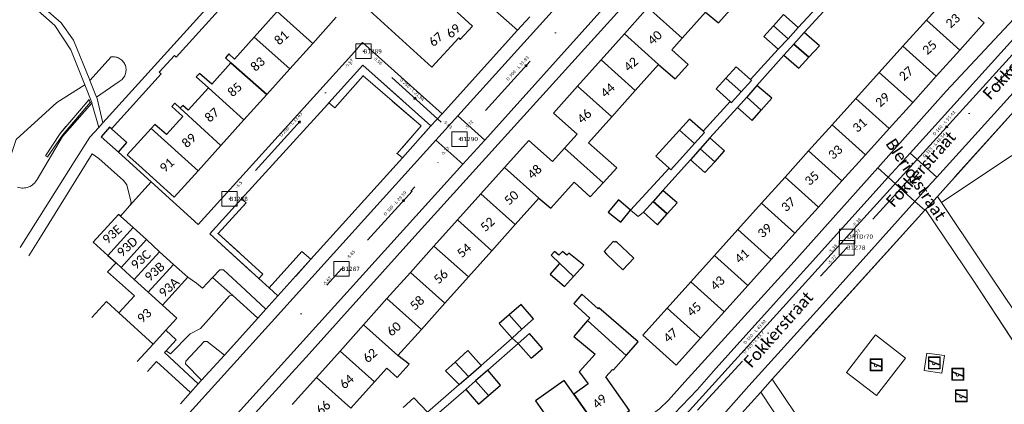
# Model space of a CAD drawing. Header units: metres. Extents: x 113074 to 114313, y 482627 to 483855.
# Tile 4 of 78: x 113618 to 113784, y 482925 to 482990. Entities that reach past the tile are written whole.
import ezdxf
from ezdxf.enums import TextEntityAlignment as Align

# ---------------------------------------------------------------- set-up
doc = ezdxf.new("R2010")
doc.units = ezdxf.units.M
doc.header["$MEASUREMENT"] = 0
doc.linetypes.add('DGN Style 2', pattern=[50.429501, 30.257701, -20.1718])
doc.linetypes.add('DGN Style 6', pattern=[30.473618, 0.016022, -6.408752, 11.215317, -6.408752, 0.016022, -6.408752])
for name, color, linetype, lineweight in [('BGT-Lijnen - BTD Groenvoorziening  bodembedekkers (v)', 94, 'Continuous', 13), ('BGT-Lijnen - BTD Groenvoorziening  gras- en kruidachtigen (v)', 94, 'Continuous', 13), ('BGT-Lijnen - BTD Groenvoorziening  heesters (v)', 94, 'Continuous', 13), ('BGT-Lijnen - BTD Groenvoorziening  planten (v)', 94, 'Continuous', 13), ('BGT-Lijnen - Huisnummer overig (t)', 252, 'Continuous', 13), ('BGT-Lijnen - ORL Straatnaam (t)', 7, 'Continuous', 13), ('BGT-Lijnen - OTD Gesloten verharding  kunststof (v)', 7, 'Continuous', 13), ('BGT-Lijnen - PND grondvlak pand (v_mv)', 1, 'Continuous', 13), ('BGT-Lijnen - STM Speelvoorziening (p)', 7, 'Continuous', 13), ('BGT-Lijnen - WGD Rijbaan - Lokale weg (v)', 7, 'Continuous', 13), ('BGT-Lijnen - WGD Rijbaan - Lokale weg verkeersdrempel (v)', 7, 'Continuous', 13), ('BGT-Lijnen - WGD Voetpad (v)', 7, 'Continuous', 13), ('BGT-Lijnen - XXX Brandgang OTD (v)', 7, 'Continuous', 13), ('BGT-Lijnen - XXX Haagvoet BTD (v)', 211, 'Continuous', 13), ('Riolering - BOBs', 7, 'Continuous', 13), ('Riolering - Drainage', 254, 'Continuous', 13), ('Riolering - Gemengd riool', 7, 'Continuous', 13), ('Riolering - KNOOP_NUMMER', 7, 'Continuous', 13), ('Riolering - KNOOP_RIOOLPUT', 7, 'Continuous', 13), ('Riolering - Leidingtekst', 7, 'Continuous', 13), ('Riolering - Level 63', 7, 'Continuous', 13), ('Riolering - Stroomrichting', 7, 'Continuous', 13)]:
    doc.layers.add(name, color=color, linetype=linetype, lineweight=lineweight)
doc.styles.add('Style-Calibri', font='calibri.ttf')
doc.styles.add('Style-Verdana', font='verdana.ttf')

# ---------------------------------------------------------------- blocks, each defined once
blk = doc.blocks.new('STM Speelvoorziening')
at = {"layer": 'BGT-Lijnen - STM Speelvoorziening (p)', "color": 30, "lineweight": 13, "flags": 128}
for points in [[(-93, -87), (-93, 88)], [(-88, 93), (88, 93)], [(-77, 28), (-17, 4)], [(-73, 40), (76, -20)], [(92, 88), (92, -87)], [(88, -92), (-88, -92)], [(11, -7), (71, -31)]]:
    blk.add_lwpolyline(points, dxfattribs=at)
at = {"layer": 'BGT-Lijnen - STM Speelvoorziening (p)', "color": 30, "lineweight": 13, "extrusion": (0, 0, -1)}
for centre, start, end in [((88, 88), 360, 90), ((-88, 88), 90, 180), ((88, -87), 270, 0), ((-88, -87), 180, 270)]:
    blk.add_arc(centre, 4.32, start, end, dxfattribs=at)
at = {"layer": 'BGT-Lijnen - STM Speelvoorziening (p)', "color": 30, "lineweight": 13}
for centre, radius, start, end in [((-76, 34), 6.15, 59.2233, 256.9778), ((-8, -13), 20.1, 118.3273, 269.9999), ((-8, -13), 20.1, 270, 17.8725), ((73, -26), 6.08, 246.3332, 69.8668)]:
    blk.add_arc(centre, radius, start, end, dxfattribs=at)
blk.add_3dface([(-100, 100), (100, 100), (100, -100), (-100, -100)], dxfattribs=at)
blk = doc.blocks.new('rioput')
at = {"layer": 'Riolering - Level 63', "linetype": 'Continuous', "lineweight": 13}
blk.add_3dface([(-1.29, 1.24), (1.29, 1.24), (1.29, -1.24), (-1.29, -1.24)], dxfattribs=at)

msp = doc.modelspace()

# ---------------------------------------------------------------- linework, layer by layer
at = {"layer": 'BGT-Lijnen - BTD Groenvoorziening  bodembedekkers (v)', "linetype": 'DGN Style 2', "lineweight": 13, "flags": 128}
for points in [[(113651.9, 482948.16), (113650.66, 482946.84)], [(113656.23, 482944.73), (113652.52, 482948.12), (113651.9, 482948.16)], [(113650.66, 482946.84), (113654.06, 482943.79), (113658.28, 482940)], [(113658.28, 482940), (113659.65, 482941.52), (113656.23, 482944.73)]]:
    msp.add_lwpolyline(points, dxfattribs=at)
at = {"layer": 'BGT-Lijnen - BTD Groenvoorziening  gras- en kruidachtigen (v)', "linetype": 'DGN Style 2', "lineweight": 13, "flags": 128}
for points in [[(113632.16, 482972.94), (113656.6, 483000), (113658.71, 483002.34)], [(113626.77, 482985.26), (113624.03, 482989.36), (113618, 482994.75)], [(113618.67, 482995.49), (113625.12, 482989.82), (113627.2, 482986.9)], [(113627.2, 482986.9), (113629.95, 482980.11), (113629.97, 482980.07)], [(113624.38, 482976.39), (113629.1, 482979.33), (113626.77, 482985.26)], [(113629.97, 482980.07), (113633.57, 482984.08), (113633.76, 482984.09)], [(113633.76, 482984.09), (113633.95, 482984.09), (113634.14, 482984.07)], [(113634.14, 482984.07), (113634.32, 482984.04), (113634.51, 482983.99)], [(113634.51, 482983.99), (113634.69, 482983.93), (113634.86, 482983.85)], [(113634.86, 482983.85), (113635.03, 482983.75), (113635.18, 482983.64)], [(113635.18, 482983.64), (113635.33, 482983.52), (113635.46, 482983.39)], [(113635.46, 482983.39), (113635.59, 482983.24), (113635.7, 482983.09)], [(113635.7, 482983.09), (113635.8, 482982.92), (113635.88, 482982.75)], [(113635.88, 482982.75), (113635.95, 482982.58), (113636, 482982.39)], [(113635.84, 482980.89), (113635.75, 482980.72), (113635.64, 482980.56)], [(113635.98, 482981.25), (113635.91, 482981.07), (113635.84, 482980.89)], [(113636.05, 482981.63), (113636.02, 482981.44), (113635.98, 482981.25)], [(113636, 482982.39), (113636.04, 482982.2), (113636.06, 482982.01)], [(113636.06, 482982.01), (113636.06, 482981.82), (113636.05, 482981.63)], [(113635.09, 482980.03), (113634.93, 482979.93), (113631.1, 482977.26)], [(113635.39, 482980.27), (113635.25, 482980.15), (113635.09, 482980.03)], [(113635.64, 482980.56), (113635.52, 482980.41), (113635.39, 482980.27)], [(113685.81, 482972.45), (113676.02, 482980.85), (113671.29, 482975.45)], [(113616.02, 482965.57), (113617.54, 482970.1), (113624.38, 482976.39)], [(113630.3, 482976.27), (113625.34, 482970.61), (113621.05, 482963.36)], [(113629.96, 482970.5), (113631.46, 482972.17), (113630.3, 482976.27)], [(113631.1, 482977.26), (113631.11, 482977.25), (113632.16, 482972.94)], [(113670.01, 482976.01), (113655.55, 482960.11), (113656.29, 482959.44)], [(113671.29, 482975.45), (113670.26, 482976.3), (113670.01, 482976.01)], [(113682.66, 482967.05), (113681.8, 482967.76), (113685.81, 482972.45)], [(113618.23, 482951.91), (113627.3, 482966.37), (113629.96, 482970.5)], [(113667.23, 482949.93), (113682.66, 482967.05)], [(113620.79, 482962.96), (113620.63, 482962.78), (113620.46, 482962.62)], [(113621.05, 482963.36), (113620.93, 482963.15), (113620.79, 482962.96)], [(113618.24, 482961.95), (113618.01, 482962), (113617.78, 482962.06)], [(113618.72, 482961.93), (113618.48, 482961.93), (113618.24, 482961.95)], [(113619.19, 482961.98), (113618.96, 482961.95), (113618.72, 482961.93)], [(113619.65, 482962.12), (113619.42, 482962.04), (113619.19, 482961.98)], [(113620.08, 482962.33), (113619.87, 482962.22), (113619.65, 482962.12)], [(113620.46, 482962.62), (113620.27, 482962.47), (113620.08, 482962.33)], [(113656.29, 482959.44), (113651.58, 482954.26), (113659.13, 482947.39)], [(113770.75, 482958.19), (113745, 482929.7), (113752.85, 482918.01)], [(113779.03, 482946.24), (113770.84, 482958.29), (113770.75, 482958.19)], [(113660.18, 482945.09), (113665.71, 482951.24), (113667.23, 482949.93)], [(113659.13, 482947.39), (113658.44, 482946.67), (113660.18, 482945.09)], [(113791.82, 482926.58), (113791.03, 482927.83), (113779.03, 482946.24)], [(113653.49, 482943.76), (113648.64, 482938.24), (113646.88, 482937.36)], [(113658.28, 482940), (113654.06, 482943.79), (113653.49, 482943.76)], [(113652.64, 482933.76), (113658.28, 482940)], [(113646.88, 482937.36), (113643.57, 482933.94), (113642.8, 482934.47)], [(113762.6, 482926.91), (113757.54, 482930.84), (113762.45, 482937.16)], [(113762.45, 482937.16), (113767.51, 482933.23), (113762.6, 482926.91)], [(113642.8, 482934.47), (113642.55, 482934.19), (113648.23, 482928.88)], [(113646.1, 482932.25), (113646.15, 482932.71), (113649.25, 482936.05)], [(113649.25, 482936.05), (113649.74, 482936.04), (113652.64, 482933.76)], [(113770.65, 482931.13), (113771.1, 482934.1), (113774.06, 482933.66)], [(113774.06, 482933.66), (113773.62, 482930.69), (113770.65, 482931.13)], [(113646.92, 482927.43), (113641.2, 482932.66), (113639.66, 482930.98)], [(113648.23, 482928.88), (113648.79, 482929.5), (113646.1, 482932.25)], [(113645.22, 482925.55), (113646.92, 482927.43)]]:
    msp.add_lwpolyline(points, dxfattribs=at)
at = {"layer": 'BGT-Lijnen - BTD Groenvoorziening  heesters (v)', "linetype": 'DGN Style 2', "lineweight": 13, "flags": 128}
for points in [[(113795.14, 482973.8), (113790.75, 482980.42), (113773.77, 482961.54)], [(113773.57, 482959.47), (113784.41, 482966.73), (113786.3, 482967.98)], [(113773.77, 482961.54), (113772.86, 482960.53), (113773.57, 482959.47)], [(113647.97, 482945.89), (113646.47, 482946.89), (113642.2, 482942.19)], [(113650.66, 482946.84), (113648.96, 482945.02), (113647.97, 482945.89)], [(113653.49, 482943.76), (113654.06, 482943.79), (113650.66, 482946.84)], [(113646.88, 482937.36), (113648.64, 482938.24), (113653.49, 482943.76)], [(113642.2, 482942.19), (113644.62, 482939.98), (113642.75, 482937.93)], [(113642.75, 482937.93), (113644.5, 482936.34), (113642.8, 482934.47)], [(113642.8, 482934.47), (113643.57, 482933.94), (113646.88, 482937.36)], [(113649.25, 482936.05), (113646.15, 482932.71), (113646.1, 482932.25)], [(113652.64, 482933.76), (113649.74, 482936.04), (113649.25, 482936.05)], [(113646.1, 482932.25), (113648.79, 482929.5), (113652.64, 482933.76)]]:
    msp.add_lwpolyline(points, dxfattribs=at)
at = {"layer": 'BGT-Lijnen - BTD Groenvoorziening  planten (v)', "linetype": 'DGN Style 2', "lineweight": 13, "flags": 128}
for points in [[(113633.57, 482984.08), (113629.97, 482980.07)], [(113633.95, 482984.09), (113633.76, 482984.09), (113633.57, 482984.08)], [(113634.32, 482984.04), (113634.14, 482984.07), (113633.95, 482984.09)], [(113634.69, 482983.93), (113634.51, 482983.99), (113634.32, 482984.04)], [(113635.03, 482983.75), (113634.86, 482983.85), (113634.69, 482983.93)], [(113635.33, 482983.52), (113635.18, 482983.64), (113635.03, 482983.75)], [(113635.59, 482983.24), (113635.46, 482983.39), (113635.33, 482983.52)], [(113635.8, 482982.92), (113635.7, 482983.09), (113635.59, 482983.24)], [(113635.95, 482982.58), (113635.88, 482982.75), (113635.8, 482982.92)], [(113636.04, 482982.2), (113636, 482982.39), (113635.95, 482982.58)], [(113635.75, 482980.72), (113635.84, 482980.89), (113635.91, 482981.07)], [(113635.91, 482981.07), (113635.98, 482981.25), (113636.02, 482981.44)], [(113636.02, 482981.44), (113636.05, 482981.63), (113636.06, 482981.82)], [(113636.06, 482981.82), (113636.06, 482982.01), (113636.04, 482982.2)], [(113629.1, 482979.33), (113624.38, 482976.39), (113617.54, 482970.1)], [(113630.27, 482976.37), (113629.1, 482979.33)], [(113629.97, 482980.07), (113631.1, 482977.26), (113634.93, 482979.93)], [(113634.93, 482979.93), (113635.09, 482980.03), (113635.25, 482980.15)], [(113635.25, 482980.15), (113635.39, 482980.27), (113635.52, 482980.41)], [(113635.52, 482980.41), (113635.64, 482980.56), (113635.75, 482980.72)], [(113630.04, 482976.38), (113625.33, 482970.84), (113622.83, 482967.17)], [(113624.95, 482971.16), (113629.83, 482976.86), (113630.04, 482976.38)], [(113625.34, 482970.61), (113630.3, 482976.27), (113630.27, 482976.37)], [(113622.83, 482967.17), (113622.49, 482967.37), (113624.95, 482971.16)], [(113620.93, 482963.15), (113621.05, 482963.36), (113625.34, 482970.61)], [(113620.27, 482962.47), (113620.46, 482962.62), (113620.63, 482962.78)], [(113620.63, 482962.78), (113620.79, 482962.96), (113620.93, 482963.15)], [(113618.01, 482962), (113618.24, 482961.95), (113618.48, 482961.93)], [(113618.48, 482961.93), (113618.72, 482961.93), (113618.96, 482961.95)], [(113618.96, 482961.95), (113619.19, 482961.98), (113619.42, 482962.04)], [(113619.42, 482962.04), (113619.65, 482962.12), (113619.87, 482962.22)], [(113619.87, 482962.22), (113620.08, 482962.33), (113620.27, 482962.47)]]:
    msp.add_lwpolyline(points, dxfattribs=at)
at = {"layer": 'BGT-Lijnen - ORL Straatnaam (t)', "linetype": 'Continuous', "lineweight": 13, "flags": 128}
msp.add_lwpolyline([(113684.06, 482961.4), (113684.73, 482962.14)], dxfattribs=at)
at = {"layer": 'BGT-Lijnen - OTD Gesloten verharding  kunststof (v)', "linetype": 'Continuous', "lineweight": 13, "flags": 128}
for points in [[(113762.45, 482937.16), (113757.54, 482930.84), (113762.6, 482926.91)], [(113762.6, 482926.91), (113767.51, 482933.23), (113762.45, 482937.16)], [(113774.06, 482933.66), (113771.1, 482934.1), (113770.65, 482931.13)], [(113770.65, 482931.13), (113773.62, 482930.69), (113774.06, 482933.66)]]:
    msp.add_lwpolyline(points, dxfattribs=at)
at = {"layer": 'BGT-Lijnen - PND grondvlak pand (v_mv)', "linetype": 'Continuous', "lineweight": 25, "flags": 128}
for points in [[(113728.02, 482996.8), (113724.07, 482992.38), (113729.84, 482987.22)], [(113728.02, 482996.8), (113733.79, 482991.63), (113735.95, 482989.81)], [(113729.84, 482987.22), (113733.79, 482991.63), (113728.02, 482996.8)], [(113735.95, 482989.81), (113739.89, 482994.27), (113737.77, 482996.08)], [(113674.3, 482993.82), (113674.63, 482994.2), (113687.65, 482982.31)], [(113775.02, 482994.73), (113771.01, 482990.27), (113776.64, 482985.21)], [(113661.54, 482991.71), (113657.68, 482987.41), (113663.66, 482982.03)], [(113663.66, 482982.03), (113667.53, 482986.33), (113661.54, 482991.71)], [(113661.54, 482991.71), (113667.53, 482986.33), (113671.52, 482990.78)], [(113692.42, 482987.01), (113694.46, 482989.24), (113691.88, 482991.6)], [(113729.84, 482987.22), (113724.07, 482992.38), (113720.11, 482987.97)], [(113749.41, 482989.01), (113746.93, 482991.21), (113745.25, 482989.31)], [(113745.25, 482989.31), (113743.62, 482987.48), (113746.04, 482985.34)], [(113746.04, 482985.34), (113747.68, 482987.12), (113745.25, 482989.31)], [(113745.25, 482989.31), (113747.68, 482987.12), (113749.41, 482989.01)], [(113771.01, 482990.27), (113767.04, 482985.86), (113772.67, 482980.79)], [(113772.67, 482980.79), (113776.64, 482985.21), (113771.01, 482990.27)], [(113776.64, 482985.21), (113780.75, 482989.78), (113779.74, 482990.68)], [(113720.11, 482987.97), (113716.16, 482983.55), (113721.93, 482978.38)], [(113721.93, 482978.38), (113725.87, 482982.78), (113720.11, 482987.97)], [(113720.11, 482987.97), (113725.87, 482982.78), (113728.63, 482980.33)], [(113750.4, 482988.16), (113748.68, 482986.23), (113751.18, 482983.99)], [(113751.18, 482983.99), (113752.98, 482985.92), (113750.4, 482988.16)], [(113657.68, 482987.41), (113654.34, 482983.7), (113653.41, 482984.55)], [(113663.66, 482982.03), (113657.68, 482987.41)], [(113687.65, 482982.31), (113692.16, 482987.25), (113692.42, 482987.01)], [(113728.08, 482985.25), (113729.84, 482987.22)], [(113748.68, 482986.23), (113746.98, 482984.34), (113749.48, 482982.18)], [(113749.48, 482982.18), (113751.18, 482983.99), (113748.68, 482986.23)], [(113653.41, 482984.55), (113652.81, 482983.88), (113653.74, 482983.04)], [(113728.63, 482980.33), (113730.82, 482982.78), (113728.08, 482985.25)], [(113767.04, 482985.86), (113763.07, 482981.44), (113768.7, 482976.38)], [(113768.7, 482976.38), (113772.67, 482980.79), (113767.04, 482985.86)], [(113653.74, 482983.04), (113650.5, 482979.43), (113648.45, 482981.28)], [(113653.74, 482983.04), (113659.79, 482977.73), (113663.66, 482982.03)], [(113659.79, 482977.73), (113653.74, 482983.04)], [(113716.16, 482983.55), (113712.21, 482979.13), (113717.98, 482973.97)], [(113717.98, 482973.97), (113721.93, 482978.38), (113716.16, 482983.55)], [(113648.45, 482981.28), (113647.9, 482980.68), (113649.95, 482978.82)], [(113738.92, 482982.4), (113737.19, 482980.46)], [(113741.51, 482980.08), (113741.35, 482980.23), (113738.92, 482982.4)], [(113763.07, 482981.44), (113759.1, 482977.02), (113764.72, 482971.96)], [(113764.72, 482971.96), (113768.7, 482976.38), (113763.07, 482981.44)], [(113737.19, 482980.46), (113735.57, 482978.66), (113737.95, 482976.53)], [(113739.77, 482978.14), (113737.19, 482980.46)], [(113737.19, 482980.46), (113739.77, 482978.14), (113741.51, 482980.08)], [(113742.44, 482979.25), (113740.71, 482977.29), (113743.17, 482975.08)], [(113743.17, 482975.08), (113744.96, 482977.09), (113742.44, 482979.25)], [(113649.95, 482978.82), (113646.56, 482975.05), (113645.64, 482975.88)], [(113652.06, 482969.13), (113655.93, 482973.43), (113649.95, 482978.82)], [(113649.95, 482978.82), (113655.93, 482973.43), (113659.79, 482977.73)], [(113717.98, 482973.97), (113712.21, 482979.13), (113708.12, 482974.57)], [(113737.95, 482976.53), (113738.16, 482976.34), (113739.77, 482978.14)], [(113645.21, 482975.41), (113644.27, 482976.26), (113643.76, 482975.7)], [(113740.71, 482977.29), (113739.14, 482975.5), (113741.62, 482973.33)], [(113741.62, 482973.33), (113743.17, 482975.08), (113740.71, 482977.29)], [(113759.1, 482977.02), (113755.12, 482972.61), (113760.75, 482967.55)], [(113760.75, 482967.55), (113764.72, 482971.96), (113759.1, 482977.02)], [(113643.76, 482975.7), (113645.63, 482974.01), (113642.89, 482970.96)], [(113645.64, 482975.88), (113645.21, 482975.41), (113652.06, 482969.13)], [(113652.06, 482969.13), (113645.21, 482975.41)], [(113708.12, 482974.57), (113712.1, 482971), (113710, 482968.67)], [(113642.89, 482970.96), (113640.93, 482972.68), (113640.28, 482971.95)], [(113718.82, 482965.33), (113714.04, 482969.57), (113717.98, 482973.97)], [(113733.36, 482971.53), (113731.06, 482973.56), (113729.38, 482971.71)], [(113755.12, 482972.61), (113751.15, 482968.19), (113756.78, 482963.13)], [(113756.78, 482963.13), (113760.75, 482967.55), (113755.12, 482972.61)], [(113633.61, 482971.91), (113633.29, 482972.2), (113631.86, 482970.6)], [(113636.21, 482969.61), (113633.61, 482971.91)], [(113640.28, 482971.95), (113636.27, 482967.53), (113638.21, 482965.77)], [(113648.2, 482964.84), (113640.28, 482971.95)], [(113640.28, 482971.95), (113648.2, 482964.84), (113652.06, 482969.13)], [(113731.9, 482969.46), (113729.38, 482971.71), (113725.38, 482967.32)], [(113729.38, 482971.71), (113731.9, 482969.46), (113733.59, 482971.33)], [(113733.59, 482971.33), (113733.36, 482971.53)], [(113631.86, 482970.6), (113634.77, 482968.01), (113636.21, 482969.61)], [(113703.96, 482969.97), (113699.86, 482965.4), (113705.66, 482960.22)], [(113710, 482968.67), (113707.95, 482966.4), (113703.96, 482969.97)], [(113727.92, 482965.03), (113731.9, 482969.46)], [(113734.51, 482970.41), (113732.89, 482968.57), (113735.34, 482966.38)], [(113735.34, 482966.38), (113736.99, 482968.22), (113734.51, 482970.41)], [(113716.49, 482962.8), (113710, 482968.67)], [(113710, 482968.67), (113716.49, 482962.8), (113718.82, 482965.33)], [(113732.89, 482968.57), (113731.24, 482966.68), (113733.66, 482964.53)], [(113733.66, 482964.53), (113735.34, 482966.38), (113732.89, 482968.57)], [(113751.15, 482968.19), (113747.18, 482963.78), (113752.8, 482958.71)], [(113752.8, 482958.71), (113756.78, 482963.13), (113751.15, 482968.19)], [(113725.38, 482967.32), (113727.63, 482965.3), (113727.92, 482965.03)], [(113638.21, 482965.77), (113644.2, 482960.39), (113648.2, 482964.84)], [(113699.86, 482965.4), (113695.9, 482960.97), (113701.7, 482955.79)], [(113701.7, 482955.79), (113705.66, 482960.22), (113699.86, 482965.4)], [(113705.66, 482960.22), (113707.69, 482958.56), (113711.63, 482962.9)], [(113711.63, 482962.9), (113714.34, 482960.47), (113716.49, 482962.8)], [(113747.18, 482963.78), (113743.2, 482959.36), (113748.83, 482954.3)], [(113748.83, 482954.3), (113752.8, 482958.71), (113747.18, 482963.78)], [(113695.9, 482960.97), (113691.94, 482956.55), (113697.74, 482951.36)], [(113697.74, 482951.36), (113701.7, 482955.79), (113695.9, 482960.97)], [(113726.57, 482961.54), (113724.94, 482959.69), (113727.32, 482957.58)], [(113727.32, 482957.58), (113729.01, 482959.45), (113726.57, 482961.54)], [(113721.13, 482958.22), (113719.09, 482959.92), (113717.38, 482957.85)], [(113724.94, 482959.69), (113723.3, 482957.84), (113725.66, 482955.74)], [(113725.66, 482955.74), (113727.32, 482957.58), (113724.94, 482959.69)], [(113743.2, 482959.36), (113739.23, 482954.94), (113744.86, 482949.88)], [(113744.86, 482949.88), (113748.83, 482954.3), (113743.2, 482959.36)], [(113717.38, 482957.85), (113719.47, 482956.19), (113721.13, 482958.22)], [(113634.8, 482957.49), (113630.53, 482952.79), (113632.98, 482950.56)], [(113637.24, 482955.27), (113635.12, 482957.2), (113634.8, 482957.49)], [(113691.94, 482956.55), (113687.98, 482952.12), (113693.78, 482946.94)], [(113693.78, 482946.94), (113697.74, 482951.36), (113691.94, 482956.55)], [(113632.98, 482950.56), (113637.24, 482955.27)], [(113639.49, 482953.23), (113637.24, 482955.27), (113632.98, 482950.56)], [(113739.23, 482954.94), (113735.26, 482950.53), (113740.88, 482945.47)], [(113740.88, 482945.47), (113744.86, 482949.88), (113739.23, 482954.94)], [(113635.23, 482948.52), (113639.49, 482953.23)], [(113641.73, 482951.19), (113639.49, 482953.23), (113635.23, 482948.52)], [(113718.55, 482952.78), (113718.2, 482952.93), (113716.7, 482951.23)], [(113721.68, 482950.09), (113718.69, 482952.91), (113718.55, 482952.78)], [(113635.23, 482948.52), (113637.44, 482946.51), (113641.73, 482951.19)], [(113644.08, 482949.06), (113641.73, 482951.19), (113637.44, 482946.51)], [(113687.98, 482952.12), (113684.02, 482947.7), (113689.82, 482942.51)], [(113689.82, 482942.51), (113693.78, 482946.94), (113687.98, 482952.12)], [(113709.06, 482950.59), (113708.31, 482951.21), (113707.74, 482950.59)], [(113710.41, 482950.62), (113709.67, 482951.24), (113709.06, 482950.59)], [(113716.7, 482951.23), (113717.06, 482950.77), (113719.85, 482948.15)], [(113632.98, 482950.56), (113634.37, 482949.3), (113635.23, 482948.52)], [(113707.74, 482950.59), (113709.18, 482949.21)], [(113713.28, 482948.92), (113710.71, 482950.96), (113710.41, 482950.62)], [(113719.85, 482948.15), (113721.68, 482950.09)], [(113735.26, 482950.53), (113731.28, 482946.11), (113736.91, 482941.05)], [(113736.91, 482941.05), (113740.88, 482945.47), (113735.26, 482950.53)], [(113634.37, 482949.3), (113632.95, 482947.77), (113637.48, 482943.77)], [(113637.44, 482946.51), (113635.23, 482948.52), (113634.37, 482949.3)], [(113637.44, 482946.51), (113639.82, 482944.35), (113644.08, 482949.06)], [(113646.47, 482946.89), (113644.08, 482949.06), (113639.82, 482944.35)], [(113684.02, 482947.7), (113680.06, 482943.27), (113685.86, 482938.09)], [(113685.86, 482938.09), (113689.82, 482942.51), (113684.02, 482947.7)], [(113709.18, 482949.21), (113709.12, 482949.15), (113707.59, 482947.39)], [(113709.18, 482949.21), (113711.52, 482947), (113713.28, 482948.92)], [(113711.52, 482947), (113709.18, 482949.21)], [(113642.2, 482942.19), (113639.82, 482944.35), (113637.44, 482946.51)], [(113639.82, 482944.35), (113642.2, 482942.19), (113646.47, 482946.89)], [(113707.59, 482947.39), (113709.99, 482945.31), (113711.52, 482947)], [(113731.28, 482946.11), (113727.31, 482941.69), (113732.94, 482936.63)], [(113732.94, 482936.63), (113736.91, 482941.05), (113731.28, 482946.11)], [(113634.84, 482940.87), (113632.74, 482942.77), (113630.32, 482940.1)], [(113637.48, 482943.77), (113634.84, 482940.87), (113640.62, 482935.58)], [(113680.06, 482943.27), (113676.1, 482938.84), (113681.9, 482933.66)], [(113681.9, 482933.66), (113685.86, 482938.09), (113680.06, 482943.27)], [(113715.65, 482941.57), (113712.94, 482944.03), (113711.54, 482942.45)], [(113644.62, 482939.98), (113642.2, 482942.19)], [(113704.79, 482939.86), (113702.69, 482942.31), (113700.68, 482940.57)], [(113711.54, 482942.45), (113714.26, 482939.99), (113713.89, 482939.56)], [(113722.4, 482935.98), (113715.78, 482941.72), (113715.65, 482941.57)], [(113727.31, 482941.69), (113723.2, 482937.13), (113728.83, 482932.07)], [(113728.83, 482932.07), (113732.94, 482936.63), (113727.31, 482941.69)], [(113637.95, 482932.65), (113640.62, 482935.58), (113634.84, 482940.87)], [(113640.62, 482935.58), (113642.75, 482937.93), (113644.62, 482939.98)], [(113700.68, 482940.57), (113698.97, 482939.08), (113701.16, 482936.62)], [(113700.68, 482940.57), (113702.82, 482938.1), (113704.79, 482939.86)], [(113701.16, 482936.62), (113702.82, 482938.1), (113700.68, 482940.57)], [(113713.89, 482939.56), (113711.57, 482936.91), (113715.17, 482933.9)], [(113718.26, 482931.25), (113720.4, 482933.7), (113713.89, 482939.56)], [(113713.89, 482939.56), (113720.4, 482933.7), (113722.4, 482935.98)], [(113676.1, 482938.84), (113672.14, 482934.42), (113677.94, 482929.23)], [(113681.9, 482933.66), (113676.1, 482938.84)], [(113706.26, 482934.88), (113704.08, 482937.37), (113702.19, 482935.71)], [(113672.14, 482934.42), (113668.18, 482929.99), (113673.98, 482924.81)], [(113673.98, 482924.81), (113677.94, 482929.23), (113672.14, 482934.42)], [(113695.93, 482931.97), (113693.69, 482934.51), (113691.56, 482932.58)], [(113702.19, 482935.71), (113704.38, 482933.22), (113706.26, 482934.88)], [(113681.76, 482929.98), (113683.8, 482932.21), (113681.9, 482933.66)], [(113715.17, 482933.9), (113712.48, 482930.95), (113713.97, 482928.89)], [(113677.94, 482929.23), (113680.01, 482931.55), (113681.76, 482929.98)], [(113691.56, 482932.58), (113689.95, 482931.11), (113692.25, 482928.8)], [(113691.56, 482932.58), (113693.81, 482930.14), (113695.93, 482931.97)], [(113692.25, 482928.8), (113693.81, 482930.14), (113691.56, 482932.58)], [(113697.04, 482931.18), (113694.96, 482929.38), (113697.16, 482926.91)], [(113697.16, 482926.91), (113699.2, 482928.68), (113697.04, 482931.18)], [(113716.97, 482930.1), (113718.11, 482931.33), (113718.26, 482931.25)], [(113673.98, 482924.81), (113668.18, 482929.99), (113664.09, 482925.42)], [(113711.54, 482927.18), (113709.95, 482929.44), (113705.1, 482926.04)], [(113715.94, 482920.89), (113720.96, 482924.41), (113716.97, 482930.1)], [(113694.96, 482929.38), (113693.34, 482927.97), (113695.5, 482925.47)], [(113695.5, 482925.47), (113697.16, 482926.91), (113694.96, 482929.38)], [(113713.97, 482928.89), (113711.54, 482927.18), (113715.94, 482920.89)], [(113686.9, 482924.14), (113684.61, 482926.54), (113682.78, 482924.92)], [(113711.09, 482917.5), (113715.94, 482920.89), (113711.54, 482927.18)], [(113705.1, 482926.04), (113706.68, 482923.78), (113711.09, 482917.5)]]:
    msp.add_lwpolyline(points, dxfattribs=at)
at = {"layer": 'BGT-Lijnen - WGD Rijbaan - Lokale weg (v)', "linetype": 'Continuous', "lineweight": 13, "flags": 128}
for points in [[(113836.85, 483043.8), (113797.26, 483000), (113768.26, 482967.83)], [(113697.49, 482971.07), (113723.45, 483000), (113734.66, 483012.34)], [(113721.26, 483006.62), (113715.32, 483000), (113691.98, 482974.11)], [(113768.26, 482967.83), (113772.76, 482963.77), (113805.49, 483000)], [(113691.98, 482974.11), (113696.54, 482970.02), (113697.49, 482971.07)], [(113692.85, 482965.94), (113688.3, 482970.02), (113660.59, 482939.28)], [(113651.12, 482919.79), (113692.85, 482965.94)], [(113769.09, 482959.68), (113764.57, 482963.74), (113735.5, 482931.49)], [(113741.05, 482928.54), (113753.57, 482942.35), (113769.09, 482959.68)], [(113660.59, 482939.28), (113646.79, 482924.01)], [(113735.5, 482931.49), (113732.36, 482927.9), (113728.49, 482923.86)], [(113731.95, 482918.64), (113736.35, 482923.22), (113741.05, 482928.54)]]:
    msp.add_lwpolyline(points, dxfattribs=at)
at = {"layer": 'BGT-Lijnen - WGD Rijbaan - Lokale weg verkeersdrempel (v)', "linetype": 'Continuous', "lineweight": 13, "flags": 128}
for points in [[(113696.54, 482970.02), (113691.98, 482974.11), (113688.3, 482970.02)], [(113688.3, 482970.02), (113692.85, 482965.94), (113696.54, 482970.02)], [(113772.76, 482963.77), (113768.26, 482967.83), (113764.57, 482963.74)], [(113764.57, 482963.74), (113769.09, 482959.68), (113771.87, 482962.79)], [(113771.87, 482962.79), (113772.76, 482963.77)]]:
    msp.add_lwpolyline(points, dxfattribs=at)
at = {"layer": 'BGT-Lijnen - WGD Voetpad (v)', "linetype": 'Continuous', "lineweight": 13, "flags": 128}
for points in [[(113768.26, 482967.83), (113797.26, 483000), (113836.85, 483043.8)], [(113734.66, 483012.34), (113723.45, 483000), (113697.49, 482971.07)], [(113658.71, 483002.34), (113656.6, 483000), (113632.16, 482972.94)], [(113684.26, 482953.23), (113715.01, 482987.22), (113726.49, 483000)], [(113688.3, 482970.02), (113691.98, 482974.11), (113715.32, 483000)], [(113805.49, 483000), (113772.76, 482963.77), (113771.87, 482962.79)], [(113644.22, 482984.31), (113644.53, 482984.03), (113656.03, 482996.8)], [(113618.67, 482995.49), (113618, 482994.75), (113624.03, 482989.36)], [(113625.12, 482989.82), (113618.67, 482995.49)], [(113695.55, 482994.38), (113702.06, 482988.54), (113704.12, 482990.83)], [(113787.36, 482992.24), (113774.35, 482978.26), (113762.81, 482965.33)], [(113624.03, 482989.36), (113626.77, 482985.26), (113629.1, 482979.33)], [(113629.95, 482980.11), (113627.2, 482986.9), (113625.12, 482989.82)], [(113704.12, 482990.83), (113702.06, 482988.54), (113689.37, 482974.48)], [(113675.96, 482986.48), (113674.14, 482984.39), (113648.25, 482955.81)], [(113689.37, 482974.48), (113686.7, 482976.83), (113675.96, 482986.48)], [(113641.98, 482981.2), (113641.67, 482981.48), (113644.22, 482984.31)], [(113670.01, 482976.01), (113670.26, 482976.3), (113675.97, 482982.69)], [(113675.97, 482982.69), (113687.48, 482972.4), (113689.37, 482974.48)], [(113633.29, 482972.2), (113633.61, 482971.91), (113641.98, 482981.2)], [(113629.1, 482979.33), (113630.27, 482976.37), (113630.3, 482976.27)], [(113631.1, 482977.26), (113629.97, 482980.07), (113629.95, 482980.11)], [(113772.86, 482960.53), (113773.77, 482961.54), (113790.75, 482980.42)], [(113630.3, 482976.27), (113631.46, 482972.17), (113632.16, 482972.94)], [(113632.16, 482972.94), (113631.11, 482977.25), (113631.1, 482977.26)], [(113650.17, 482954.2), (113655.55, 482960.11), (113670.01, 482976.01)], [(113689.37, 482974.48), (113687.48, 482972.4), (113682.66, 482967.05)], [(113632.16, 482972.94), (113631.46, 482972.17), (113629.96, 482970.5)], [(113634.77, 482968.01), (113631.86, 482970.6), (113633.29, 482972.2)], [(113697.49, 482971.07), (113696.54, 482970.02), (113692.85, 482965.94)], [(113629.96, 482970.5), (113627.3, 482966.37), (113618.23, 482951.91)], [(113660.59, 482939.28), (113688.3, 482970.02)], [(113619.66, 482950.51), (113621.36, 482953.17), (113630.34, 482967.7)], [(113630.34, 482967.7), (113631.45, 482966.89), (113635.62, 482963.2)], [(113636.66, 482958.91), (113640.3, 482963), (113634.77, 482968.01)], [(113762.81, 482965.33), (113764.57, 482963.74), (113768.26, 482967.83)], [(113682.66, 482967.05), (113667.23, 482949.93), (113661.65, 482943.74)], [(113692.85, 482965.94), (113651.12, 482919.79)], [(113764.57, 482963.74), (113762.81, 482965.33), (113748.22, 482948.99)], [(113635.62, 482963.2), (113636.18, 482962.46), (113636.95, 482959.47)], [(113648.25, 482955.81), (113640.3, 482963), (113636.66, 482958.91)], [(113732.36, 482927.9), (113735.5, 482931.49), (113764.57, 482963.74)], [(113771.87, 482962.79), (113769.09, 482959.68), (113770.75, 482958.19)], [(113636.95, 482959.47), (113636.66, 482958.91)], [(113770.75, 482958.19), (113769.09, 482959.68), (113753.57, 482942.35)], [(113770.75, 482958.19), (113770.84, 482958.29), (113772.86, 482960.53)], [(113773.57, 482959.47), (113772.86, 482960.53), (113770.84, 482958.29)], [(113780.15, 482949.65), (113773.57, 482959.47)], [(113636.66, 482958.91), (113635.12, 482957.2), (113637.24, 482955.27)], [(113743.07, 482927.49), (113745, 482929.7), (113770.75, 482958.19)], [(113770.84, 482958.29), (113779.03, 482946.24), (113791.03, 482927.83)], [(113637.24, 482955.27), (113639.49, 482953.23), (113641.73, 482951.19)], [(113658.44, 482946.67), (113650.17, 482954.2)], [(113657.3, 482923.35), (113666.96, 482933.94), (113684.26, 482953.23)], [(113641.73, 482951.19), (113644.08, 482949.06), (113646.47, 482946.89)], [(113789.77, 482935.2), (113787.66, 482938.44), (113780.15, 482949.65)], [(113648.96, 482945.02), (113650.66, 482946.84), (113651.9, 482948.16)], [(113651.9, 482948.16), (113652.52, 482948.12), (113656.23, 482944.73)], [(113748.22, 482948.99), (113730.27, 482929.26), (113727.55, 482926.14)], [(113646.47, 482946.89), (113647.97, 482945.89), (113648.96, 482945.02)], [(113661.65, 482943.74), (113660.18, 482945.09), (113658.44, 482946.67)], [(113656.23, 482944.73), (113659.65, 482941.52), (113661.65, 482943.74)], [(113661.65, 482943.74), (113659.65, 482941.52), (113658.28, 482940)], [(113753.57, 482942.35), (113741.05, 482928.54), (113736.35, 482923.22)], [(113658.28, 482940), (113652.64, 482933.76), (113648.79, 482929.5)], [(113644.5, 482936.34), (113642.75, 482937.93), (113640.62, 482935.58)], [(113646.79, 482924.01), (113660.59, 482939.28)], [(113642.55, 482934.19), (113642.8, 482934.47), (113644.5, 482936.34)], [(113640.62, 482935.58), (113637.95, 482932.65)], [(113646.92, 482927.43), (113648.23, 482928.88), (113642.55, 482934.19)], [(113639.66, 482930.98), (113641.2, 482932.66), (113646.92, 482927.43)], [(113648.79, 482929.5), (113648.23, 482928.88), (113646.92, 482927.43)], [(113752.85, 482918.01), (113745, 482929.7), (113743.07, 482927.49)], [(113725.56, 482921.49), (113728.49, 482923.86), (113732.36, 482927.9)], [(113646.92, 482927.43), (113645.22, 482925.55)], [(113727.55, 482926.14), (113726, 482924.68), (113718.34, 482919.17)], [(113736.58, 482920.28), (113743.07, 482927.49)], [(113743.07, 482927.49), (113744.96, 482924.7), (113751.56, 482914.95)]]:
    msp.add_lwpolyline(points, dxfattribs=at)
at = {"layer": 'BGT-Lijnen - XXX Brandgang OTD (v)', "linetype": 'Continuous', "lineweight": 13, "flags": 128}
for points in [[(113755.72, 482996), (113754.04, 482994.09), (113749.41, 482989.01)], [(113750.4, 482988.16), (113755.03, 482993.19), (113756.75, 482995.08)], [(113749.41, 482989.01), (113747.68, 482987.12), (113746.04, 482985.34)], [(113746.98, 482984.34), (113748.68, 482986.23), (113750.4, 482988.16)], [(113740.71, 482977.29), (113742.44, 482979.25), (113746.98, 482984.34)], [(113746.04, 482985.34), (113741.35, 482980.23), (113741.51, 482980.08)], [(113741.51, 482980.08), (113739.77, 482978.14), (113738.16, 482976.34)], [(113738.16, 482976.34), (113737.95, 482976.53), (113733.36, 482971.53)], [(113734.51, 482970.41), (113739.14, 482975.5), (113740.71, 482977.29)], [(113733.36, 482971.53), (113733.59, 482971.33), (113731.9, 482969.46)], [(113731.9, 482969.46), (113727.92, 482965.03), (113727.63, 482965.3)], [(113731.24, 482966.68), (113732.89, 482968.57), (113734.51, 482970.41)], [(113724.94, 482959.69), (113726.57, 482961.54), (113731.24, 482966.68)], [(113727.63, 482965.3), (113721.13, 482958.22), (113722.4, 482957.11)], [(113722.4, 482957.11), (113723.3, 482957.84), (113724.94, 482959.69)], [(113701.16, 482936.62), (113695.93, 482931.97), (113693.81, 482930.14)], [(113697.04, 482931.18), (113702.19, 482935.71), (113701.16, 482936.62)], [(113693.34, 482927.97), (113694.96, 482929.38), (113697.04, 482931.18)], [(113693.81, 482930.14), (113692.25, 482928.8), (113686.9, 482924.14)], [(113676.13, 482904.4), (113672.4, 482909.84), (113693.34, 482927.97)]]:
    msp.add_lwpolyline(points, dxfattribs=at)
at = {"layer": 'BGT-Lijnen - XXX Haagvoet BTD (v)', "linetype": 'DGN Style 6', "lineweight": 13, "flags": 128}
for points in [[(113687.48, 482972.4), (113675.97, 482982.69), (113670.26, 482976.3)], [(113670.26, 482976.3), (113671.29, 482975.45), (113676.02, 482980.85)], [(113676.02, 482980.85), (113685.81, 482972.45), (113681.8, 482967.76)], [(113622.83, 482967.17), (113625.33, 482970.84), (113630.04, 482976.38)], [(113630.04, 482976.38), (113629.83, 482976.86), (113624.95, 482971.16)], [(113624.95, 482971.16), (113622.49, 482967.37), (113622.83, 482967.17)], [(113681.8, 482967.76), (113682.66, 482967.05), (113687.48, 482972.4)], [(113655.55, 482960.11), (113650.17, 482954.2), (113658.44, 482946.67)], [(113651.58, 482954.26), (113656.29, 482959.44), (113655.55, 482960.11)], [(113658.44, 482946.67), (113659.13, 482947.39), (113651.58, 482954.26)], [(113667.23, 482949.93), (113665.71, 482951.24), (113660.18, 482945.09)], [(113660.18, 482945.09), (113661.65, 482943.74), (113667.23, 482949.93)]]:
    msp.add_lwpolyline(points, dxfattribs=at)
at = {"layer": 'Riolering - Drainage', "linetype": 'Continuous', "lineweight": 13, "flags": 128}
for points in [[(113792.2, 482991.85), (113757.67, 482953.74)], [(113757.67, 482953.74), (113728.37, 482921.43)]]:
    msp.add_lwpolyline(points, dxfattribs=at)
at = {"layer": 'Riolering - Gemengd riool', "color": 94, "linetype": 'DGN Style 6', "lineweight": 13, "flags": 128}
for points in [[(113692.3, 482970.2), (113713.7, 482993.9)], [(113757.57, 482951.87), (113788.94, 482986.25)], [(113653.5, 482960.1), (113676.1, 482985)], [(113676.1, 482985), (113692.3, 482970.2)], [(113672.4, 482948.3), (113692.3, 482970.2)], [(113728, 482919.69), (113757.57, 482951.87)], [(113665.58, 482940.72), (113672.4, 482948.3)]]:
    msp.add_lwpolyline(points, dxfattribs=at)
at = {"layer": 'Riolering - KNOOP_RIOOLPUT', "color": 7, "linetype": 'Continuous', "lineweight": 13}
for p in [(113676.1, 482985), (113692.3, 482970.2), (113653.5, 482960.1), (113757.67, 482953.74), (113757.57, 482951.87), (113672.4, 482948.3)]:
    msp.add_point(p, dxfattribs=at)
at = {"layer": 'Riolering - Stroomrichting', "color": 30, "linetype": 'Continuous', "lineweight": 25, "flags": 128}
for points in [[(113703.29, 482982.67), (113703.67, 482982.79)], [(113703.59, 482982.4), (113703.67, 482982.79)], [(113684.55, 482977.01), (113684.94, 482976.93)], [(113684.82, 482977.31), (113684.94, 482976.93)], [(113665.09, 482973.17), (113665.47, 482973.29)], [(113665.39, 482972.9), (113665.47, 482973.29)], [(113774.35, 482972.44), (113774.26, 482972.05)], [(113774.64, 482972.18), (113774.26, 482972.05)], [(113773.55, 482969.68), (113773.93, 482969.8)], [(113773.84, 482969.41), (113773.93, 482969.8)], [(113682.64, 482959.87), (113683.02, 482959.99)], [(113682.94, 482959.6), (113683.02, 482959.99)], [(113743.08, 482936.4), (113743.46, 482936.52)], [(113743.37, 482936.13), (113743.46, 482936.52)]]:
    msp.add_lwpolyline(points, dxfattribs=at)

# ---------------------------------------------------------------- block references
at = {"layer": 'BGT-Lijnen - STM Speelvoorziening (p)', "color": 7, "linetype": 'Continuous', "lineweight": 13, "xscale": 0.01, "yscale": 0.01}
for p in [(113762.55, 482932.1), (113772.34, 482932.43), (113776.32, 482930.52), (113776.9, 482926.87)]:
    msp.add_blockref('STM Speelvoorziening', p, dxfattribs=at)
at = {"layer": 'Riolering - Level 63', "linetype": 'Continuous', "lineweight": 13}
for p in [(113676.1, 482985), (113692.3, 482970.2), (113653.5, 482960.1), (113757.67, 482953.74), (113757.57, 482951.87), (113672.4, 482948.3)]:
    msp.add_blockref('rioput', p, dxfattribs=at)

# ---------------------------------------------------------------- texts
at = {"layer": 'BGT-Lijnen - Huisnummer overig (t)', "linetype": 'Continuous', "lineweight": 13, "style": 'Style-Calibri'}
for s, p in [('23', (113775.47, 482990.16)), ('69', (113691.23, 482988.44)), ('81', (113662.27, 482987.3)), ('67', (113688.3, 482987.02)), ('40', (113725.21, 482987.31)), ('25', (113771.55, 482985.66)), ('83', (113658.27, 482982.85)), ('42', (113721.2, 482982.83)), ('27', (113767.59, 482981.25)), ('85', (113654.4, 482978.55)), ('44', (113717.27, 482978.43)), ('29', (113763.61, 482976.83)), ('87', (113650.55, 482974.27)), ('46', (113713.33, 482974.04)), ('31', (113759.76, 482972.55)), ('89', (113646.68, 482969.96)), ('33', (113755.66, 482967.99)), ('91', (113642.94, 482965.8)), ('48', (113704.94, 482964.68)), ('35', (113751.69, 482963.58)), ('50', (113701.03, 482960.3)), ('37', (113747.73, 482959.17)), ('52', (113697.01, 482955.82)), ('93E', (113633.71, 482954.12)), ('39', (113743.75, 482954.75)), ('93D', (113636.26, 482952.03)), ('93C', (113638.55, 482949.86)), ('54', (113693.07, 482951.41)), ('41', (113739.9, 482950.47)), ('93B', (113640.88, 482947.83)), ('56', (113689.13, 482947)), ('93A', (113643.3, 482945.18)), ('43', (113735.79, 482945.91)), ('58', (113685.14, 482942.55)), ('93', (113639.14, 482940.42)), ('45', (113731.82, 482941.49)), ('60', (113681.23, 482938.17)), ('47', (113727.86, 482937.09)), ('62', (113677.21, 482933.69)), ('64', (113673.27, 482929.28)), ('49', (113715.9, 482925.95)), ('66', (113669.32, 482924.87))]:
    msp.add_text(s, height=1.5, rotation=41.85, dxfattribs=at).set_placement(p, align=Align.MIDDLE_CENTER)
at = {"layer": 'BGT-Lijnen - ORL Straatnaam (t)', "color": 7, "linetype": 'Continuous', "lineweight": 13, "style": 'Style-Calibri'}
for s, rotation, p in [('Fokkerstraat', 47.7231, (113786.42, 482983.27)), ('Fokkerstraat', 48.1587, (113770.09, 482965.16)), ('Bleriotstraat', 303.7958, (113769.29, 482963.4)), ('Fokkerstraat', 48.3545, (113746.05, 482938.1))]:
    msp.add_text(s, height=2, rotation=rotation, dxfattribs=at).set_placement(p, align=Align.MIDDLE_CENTER)
at = {"layer": 'Riolering - BOBs', "color": 7, "linetype": 'Continuous', "lineweight": 13, "style": 'Style-Verdana'}
for s, rotation, p in [('-5.57', 47.7764, (113673.83, 482982.8)), ('-5.56', 317.5837, (113678.34, 482983.23)), ('-5.63', 317.5837, (113690.11, 482972.47)), ('-5.72', 47.918, (113694.06, 482972.45)), ('-5.73', 47.7359, (113690.03, 482968)), ('-5.5', 47.7764, (113655.28, 482962.36)), ('-5.38', 47.8169, (113759.44, 482955.99)), ('-5.77', 47.6242, (113759.34, 482954.11)), ('-5.65', 47.7359, (113674.17, 482950.54)), ('-5.38', 47.7967, (113755.41, 482951.54)), ('-5.77', 47.4315, (113755.29, 482949.69)), ('-5.67', 48.0405, (113670.14, 482946.09))]:
    msp.add_text(s, height=0.5, rotation=rotation, dxfattribs=at).set_placement(p, align=Align.CENTER)
at = {"layer": 'Riolering - KNOOP_NUMMER', "color": 7, "linetype": 'Continuous', "lineweight": 13, "style": 'Style-Verdana'}
for s, p in [('B1289', (113676.1, 482985)), ('B1290', (113692.3, 482970.2)), ('B1288', (113653.5, 482960.1)), ('DRTDr70', (113757.67, 482953.74)), ('B1Z78', (113757.57, 482951.87)), ('B1287', (113672.4, 482948.3))]:
    msp.add_text(s, height=0.7, dxfattribs=at).set_placement(p, align=Align.MIDDLE_LEFT)
at = {"layer": 'Riolering - Leidingtekst', "color": 7, "linetype": 'Continuous', "lineweight": 13, "style": 'Style-Verdana'}
for s, rotation, p in [('D 300 - L 31.93', 47.9194, (113702.25, 482981.97)), ('D 250 - L 21.94', 317.5858, (113684.12, 482978.35)), ('D 250 - L 33.63', 47.7722, (113664.05, 482972.47)), ('D 160 - L 51.43', 47.8215, (113774.19, 482972.71)), ('D 315 - L 46.54', 47.6211, (113772.51, 482968.98)), ('D 300 - L 29.59', 47.7393, (113681.6, 482959.17)), ('D 160 - L 43.62', 47.797, (113742.27, 482937.5)), ('D 315 - L 43.7', 47.4203, (113742.05, 482935.72))]:
    msp.add_text(s, height=0.5, rotation=rotation, dxfattribs=at).set_placement(p, align=Align.CENTER)

doc.saveas('drawing.dxf')
